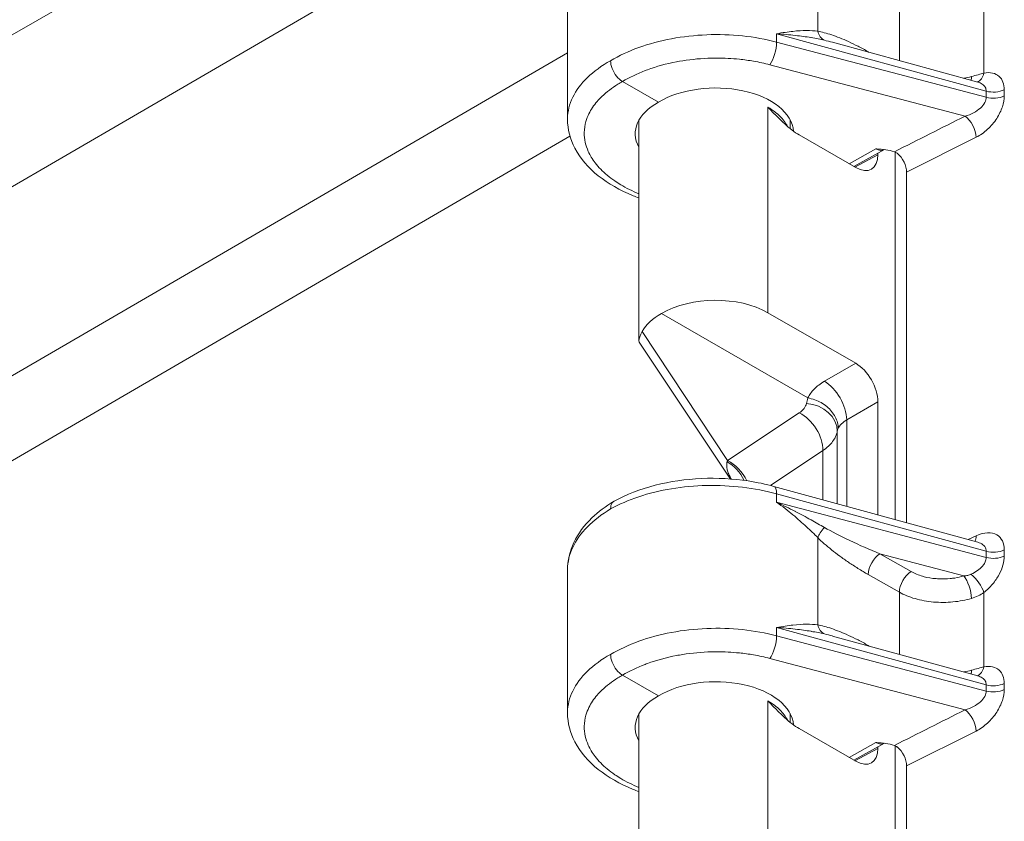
# Model space of a CAD drawing. Header units: inches. Extents: x 0.3 to 84.8, y 1.5 to 53.5.
# Tile 6 of 107: x 3 to 4.8, y 12.7 to 14.2. Entities that reach past the tile are written whole.
import ezdxf

# ---------------------------------------------------------------- set-up
doc = ezdxf.new("R2010")
doc.units = ezdxf.units.IN
doc.header["$LTSCALE"] = 2.5
doc.header["$MEASUREMENT"] = 0
doc.layers.add('Visible (ANSI)', color=7, linetype='Continuous', lineweight=18)
doc.layers.add('Visible Narrow (ANSI)', color=7, linetype='Continuous', lineweight=5)

msp = doc.modelspace()

# ---------------------------------------------------------------- linework, layer by layer
at = {"layer": 'Visible (ANSI)'}
for p, q in [((3.9905, 14.2957), (3.9905, 14.0275)), ((4.4886, 14.1721), (4.7615, 14.0973)), ((4.1246, 14.1623), (4.1246, 14.1623)), ((4.1614, 14.0597), (4.0939, 14.0985)), ((4.7724, 14.0555), (4.7724, 14.0555)), ((4.1246, 13.6124), (4.1246, 14.0257)), ((4.4087, 14.0101), (4.4087, 14.0266)), ((4.4256, 13.9981), (4.5319, 13.9369)), ((4.7724, 14.0026), (4.7724, 14.0026)), ((4.586, 13.9706), (4.5287, 13.9388)), ((4.6063, 13.9674), (4.6063, 13.9674)), ((4.5737, 13.9638), (4.5737, 13.9611)), ((4.6063, 13.2758), (4.6063, 13.966)), ((4.6276, 13.9281), (4.6276, 13.27)), ((4.4422, 13.5042), (4.167, 13.6627)), ((4.3671, 13.6642), (4.5319, 13.5693)), ((4.2968, 13.3521), (4.1262, 13.6069)), ((4.5737, 13.2848), (4.5737, 13.4969)), ((4.7615, 13.2333), (4.3783, 13.3383)), ((4.7724, 13.2502), (4.7724, 13.2503)), ((4.7615, 13.2333), (4.7615, 13.2333)), ((4.7724, 13.2275), (4.7724, 13.2275)), ((3.9905, 13.1809), (3.9905, 12.9127)), ((4.1246, 13.0475), (4.1246, 13.0475)), ((4.4886, 13.0572), (4.7615, 12.9825)), ((4.1614, 12.9448), (4.0939, 12.9837)), ((4.7724, 12.9407), (4.7724, 12.9407)), ((4.1246, 12.4976), (4.1246, 12.9109)), ((4.4087, 12.8952), (4.4087, 12.9118)), ((4.4256, 12.8833), (4.5319, 12.8221)), ((4.7724, 12.8878), (4.7724, 12.8878)), ((4.586, 12.8558), (4.5287, 12.8239)), ((4.5737, 12.8463), (4.5737, 12.849)), ((4.6063, 12.8526), (4.6063, 12.8526)), ((4.6063, 12.161), (4.6063, 12.8511)), ((4.6276, 12.8133), (4.6276, 12.1552))]:
    msp.add_line(p, q, dxfattribs=at)
for centre, major_axis, ratio, start_param, end_param in [((4.5797, 14.1143), (0.1478, -0.0623), 0.148889, 2.296425, 2.296428), ((4.2666, 13.9991), (-0.1489, -0.0023), 0.585862, 3.182555, 5.488785), ((4.2666, 13.9991), (-0.1489, 0.0022), 0.565686, 5.506182, 6.595407), ((4.5701, 13.9982), (0.0161, -0.0274), 0.596079, 6.268618, 6.268634), ((4.5319, 13.9852), (0.0295, -0.0512), 0.577917, 5.499872, 7.070364), ((4.605, 13.9411), (0.016, -0.0276), 0.578974, 0.78442, 2.134934), ((4.2666, 13.6044), (-0.142, -0.0022), 0.585862, 3.917989, 5.480785), ((4.2666, 13.6044), (-0.142, 0.0021), 0.565686, 5.498182, 5.99512), ((4.5319, 13.521), (0.0295, -0.0512), 0.578269, 0.787485, 2.357977), ((4.3699, 13.3076), (0.0084, 0.0307), 0.342066, 6.283168, 6.283194), ((4.5797, 12.9995), (0.1478, -0.0623), 0.148889, 2.296425, 2.296428), ((4.2666, 12.8842), (-0.1489, -0.0023), 0.585862, 3.182554, 5.488785), ((4.2666, 12.8842), (-0.1489, 0.0022), 0.565686, 5.506182, 6.595407), ((4.5319, 12.8704), (0.0295, -0.0512), 0.577917, 5.499872, 7.070364), ((4.5701, 12.8834), (0.0161, -0.0274), 0.596079, 6.268618, 6.268634), ((4.605, 12.8263), (0.016, -0.0276), 0.578974, 0.78442, 2.134934)]:
    msp.add_ellipse(centre, major_axis=major_axis, ratio=ratio, start_param=start_param, end_param=end_param, dxfattribs=at)
for points, knots in [([(4.0714, 14.1375), (4.0714, 14.133), (4.0724, 14.1278), (4.0744, 14.1228), (4.0763, 14.1177), (4.0792, 14.1127), (4.0826, 14.1085), (4.086, 14.1043), (4.0899, 14.1008), (4.0939, 14.0985)], [0, 0, 0, 0, 0.333333, 0.333333, 0.333333, 0.666667, 0.666667, 0.666667, 1, 1, 1, 1]), ([(4.4256, 13.9981), (4.4213, 14.0006), (4.4124, 14.0068), (4.3981, 14.019), (4.383, 14.0335), (4.3725, 14.0444), (4.3671, 14.0501)], [0, 0, 0, 0, 0.25, 0.5, 0.75, 0.9999869, 0.9999869, 0.9999869, 0.9999869]), ([(4.1246, 13.8799), (4.1209, 13.8812), (4.1173, 13.8826), (4.0891, 13.8942), (4.0667, 13.9069), (4.0296, 13.9365), (4.0144, 13.954), (3.9954, 13.9901), (3.9905, 14.0089), (3.9905, 14.0275)], [0.9646041, 0.9646041, 0.9646041, 0.9646041, 1.0002271, 1.0002271, 1.2481771, 1.2481771, 1.500179, 1.500179, 1.7249251, 1.7249251, 1.7249251, 1.7249251]), ([(4.5698, 13.9721), (4.5706, 13.972), (4.5706, 13.972), (4.5769, 13.9715), (4.5828, 13.9711), (4.5937, 13.9696), (4.5995, 13.9685), (4.6047, 13.9666)], [-0.117513, -0.117513, -0.117513, -0.117513, -0.1089651, -0.1089651, -0.0517535, -0.0517535, -0.0000579, -0.0000579, -0.0000579, -0.0000579]), ([(4.6047, 13.9666), (4.6056, 13.9663), (4.6065, 13.9659), (4.6082, 13.9649), (4.6091, 13.9643), (4.6099, 13.9637)], [-0.0187597, -0.0187597, -0.0187597, -0.0187597, -0.00992202, -0.00992202, -0.00000098, -0.00000098, -0.00000098, -0.00000098]), ([(4.1263, 13.6069), (4.1253, 13.6084), (4.1247, 13.6101), (4.1244, 13.6158), (4.1267, 13.6216), (4.1308, 13.6293)], [0.0880898, 0.0880898, 0.0880898, 0.0880898, 0.1445086, 0.1445086, 0.2629399, 0.2629399, 0.2629399, 0.2629399]), ([(4.4992, 13.4469), (4.4992, 13.4505), (4.4987, 13.4542), (4.4977, 13.4579), (4.4968, 13.4616), (4.4953, 13.4653), (4.4935, 13.4688), (4.4916, 13.4723), (4.4894, 13.4758), (4.4867, 13.479), (4.4841, 13.4822), (4.4811, 13.4852), (4.4778, 13.488), (4.4744, 13.4908), (4.4708, 13.4933), (4.467, 13.4955), (4.4632, 13.4976), (4.4592, 13.4995), (4.455, 13.501), (4.4507, 13.5025), (4.4463, 13.5036), (4.4422, 13.5042)], [0, 0, 0, 0, 0.1428571, 0.1428571, 0.1428571, 0.2857143, 0.2857143, 0.2857143, 0.4285714, 0.4285714, 0.4285714, 0.5714286, 0.5714286, 0.5714286, 0.7142857, 0.7142857, 0.7142857, 0.8571429, 0.8571429, 0.8571429, 1, 1, 1, 1]), ([(4.0781, 13.3105), (4.1008, 13.3231), (4.1272, 13.3333), (4.1827, 13.3474), (4.2125, 13.3517), (4.2715, 13.3543), (4.3016, 13.3527), (4.3466, 13.3459), (4.3628, 13.3425), (4.3783, 13.3383)], [0, 0, 0, 0, 0.2579992, 0.2579992, 0.50868, 0.50868, 0.7549978, 0.7549978, 0.8968483, 0.8968483, 0.8968483, 0.8968483]), ([(3.9905, 13.1809), (3.9905, 13.1987), (3.9947, 13.2166), (4.0104, 13.2497), (4.022, 13.2652), (4.0483, 13.2906), (4.0623, 13.3011), (4.0779, 13.3104)], [0, 0, 0, 0, 0.2109545, 0.2109545, 0.4229481, 0.4229481, 0.6004891, 0.6004891, 0.6004891, 0.6004891]), ([(4.0781, 13.3105), (4.0767, 13.3097), (4.0754, 13.3085), (4.0744, 13.3071), (4.0724, 13.3043), (4.0714, 13.3004), (4.0714, 13.2958)], [0.4934761, 0.4934761, 0.4934761, 0.4934761, 0.6666667, 0.6666667, 0.6666667, 0.9999691, 0.9999691, 0.9999691, 0.9999691]), ([(4.0714, 13.0227), (4.0714, 13.0181), (4.0724, 13.013), (4.0744, 13.0079), (4.0763, 13.0029), (4.0792, 12.9979), (4.0826, 12.9937), (4.086, 12.9894), (4.0899, 12.986), (4.0939, 12.9837)], [0, 0, 0, 0, 0.333333, 0.333333, 0.333333, 0.666667, 0.666667, 0.666667, 1, 1, 1, 1]), ([(4.4256, 12.8833), (4.4213, 12.8858), (4.4124, 12.8919), (4.3981, 12.9041), (4.383, 12.9187), (4.3725, 12.9296), (4.3671, 12.9353)], [0, 0, 0, 0, 0.25, 0.5, 0.75, 0.9999869, 0.9999869, 0.9999869, 0.9999869]), ([(4.1246, 12.765), (4.1209, 12.7664), (4.1173, 12.7678), (4.0891, 12.7794), (4.0667, 12.7921), (4.0296, 12.8217), (4.0144, 12.8392), (3.9954, 12.8753), (3.9905, 12.8941), (3.9905, 12.9127)], [0.9646041, 0.9646041, 0.9646041, 0.9646041, 1.0002271, 1.0002271, 1.2481771, 1.2481771, 1.500179, 1.500179, 1.7249251, 1.7249251, 1.7249251, 1.7249251]), ([(4.5698, 12.8572), (4.5706, 12.8572), (4.5706, 12.8572), (4.5769, 12.8567), (4.5828, 12.8563), (4.5937, 12.8548), (4.5995, 12.8537), (4.6047, 12.8518)], [-0.1174659, -0.1174659, -0.1174659, -0.1174659, -0.1089208, -0.1089208, -0.0518176, -0.0518176, -0.0000576, -0.0000576, -0.0000576, -0.0000576]), ([(4.6047, 12.8518), (4.6056, 12.8514), (4.6065, 12.851), (4.6083, 12.8501), (4.6091, 12.8495), (4.6099, 12.8488)], [-0.01875965, -0.01875965, -0.01875965, -0.01875965, -0.00974597, -0.00974597, -0.00000098, -0.00000098, -0.00000098, -0.00000098])]:
    msp.add_open_spline(points, degree=3, knots=knots, dxfattribs=at)
for points in [[(4.7615, 14.0973), (4.7615, 14.0973), (4.7616, 14.0973), (4.7616, 14.0973)], [(3.9905, 14.0275), (3.9905, 14.0275), (3.9905, 14.0275), (3.9905, 14.0275)], [(4.586, 13.9707), (4.586, 13.9706), (4.586, 13.9706), (4.586, 13.9706)], [(4.7615, 13.2333), (4.7616, 13.2333), (4.7616, 13.2333), (4.7616, 13.2333)], [(4.7615, 12.9825), (4.7615, 12.9825), (4.7616, 12.9825), (4.7616, 12.9825)], [(3.9905, 12.9127), (3.9905, 12.9127), (3.9905, 12.9127), (3.9905, 12.9127)], [(4.586, 12.8558), (4.586, 12.8558), (4.586, 12.8558), (4.586, 12.8558)]]:
    msp.add_open_spline(points, degree=3, dxfattribs=at)
at = {"layer": 'Visible Narrow (ANSI)'}
for p, q in [((2.147, 13.7261), (4.1246, 14.8631)), ((4.1914, 14.6243), (2.2293, 13.4844)), ((4.4605, 14.1929), (4.4605, 14.3568)), ((4.6139, 14.1377), (4.6139, 14.2544)), ((4.7729, 14.1143), (4.7729, 14.2539)), ((4.3833, 14.1882), (4.3833, 14.1725)), ((4.3833, 14.1882), (4.7772, 14.0803)), ((4.7772, 14.0688), (4.3833, 14.1725)), ((4.4974, 14.1822), (4.4974, 14.1822)), ((2.2293, 13.129), (3.9905, 14.1521)), ((4.5555, 14.1543), (4.5573, 14.1532)), ((4.7373, 14.0335), (4.3703, 14.1301)), ((4.7772, 14.0803), (4.7772, 14.0688)), ((4.8111, 14.0829), (4.8111, 14.0714)), ((4.3671, 14.0501), (4.3671, 14.0318)), ((4.3671, 14.0501), (4.3671, 14.0501)), ((4.3671, 14.0318), (4.3671, 13.6642)), ((4.7533, 14.0131), (4.7533, 14.0131)), ((3.9951, 13.9959), (2.2262, 12.9679)), ((4.7582, 13.9937), (4.6276, 13.9281)), ((4.5195, 13.9441), (4.5698, 13.9721)), ((4.5303, 13.9378), (4.5737, 13.9611)), ((4.2911, 13.3867), (4.1308, 13.6293)), ((4.4733, 13.5355), (4.5319, 13.5693)), ((4.5151, 13.4632), (4.5737, 13.4969)), ((4.2911, 13.3867), (4.4259, 13.4762)), ((4.5151, 13.3008), (4.5151, 13.4632)), ((4.4974, 13.4417), (4.4974, 13.3057)), ((4.3717, 13.34), (4.4704, 13.4056)), ((4.4704, 13.4056), (4.4704, 13.3131)), ((4.3833, 13.3242), (4.3833, 13.3085)), ((4.7772, 13.2163), (4.3833, 13.3242)), ((4.7772, 13.2048), (4.3833, 13.3085)), ((4.7429, 13.2384), (4.7582, 13.2455)), ((4.4605, 13.0781), (4.4605, 13.242)), ((4.4704, 13.2328), (4.4704, 13.2328)), ((4.4974, 13.2109), (4.4974, 13.2109)), ((4.7349, 13.1701), (4.5775, 13.2116)), ((4.6359, 13.1784), (4.5775, 13.2116)), ((4.7772, 13.2163), (4.7772, 13.2048)), ((4.8111, 13.2189), (4.8111, 13.2074)), ((4.6139, 13.1396), (4.5555, 13.1727)), ((4.7497, 13.1721), (4.7497, 13.1721)), ((4.6139, 13.0229), (4.6139, 13.1396)), ((4.7729, 12.9995), (4.7729, 13.139)), ((4.7047, 13.1206), (4.7047, 13.1206)), ((4.3833, 13.0734), (4.3833, 13.0576)), ((4.3833, 13.0734), (4.7772, 12.9655)), ((4.4974, 13.0674), (4.4974, 13.0674)), ((4.7772, 12.954), (4.3833, 13.0576)), ((4.5555, 13.0394), (4.5573, 13.0384)), ((4.7373, 12.9187), (4.3703, 13.0152)), ((4.8111, 12.9681), (4.8111, 12.9566)), ((4.7772, 12.9655), (4.7772, 12.954)), ((4.3671, 12.9353), (4.3671, 12.917)), ((4.3671, 12.9353), (4.3671, 12.9353)), ((4.3671, 12.917), (4.3671, 12.5494)), ((4.7533, 12.8983), (4.7533, 12.8983)), ((4.7582, 12.8788), (4.6276, 12.8133)), ((4.5195, 12.8292), (4.5698, 12.8572)), ((4.5737, 12.8463), (4.5303, 12.823))]:
    msp.add_line(p, q, dxfattribs=at)
for centre, major_axis, ratio, start_param, end_param in [((4.4828, 14.206), (-0.0055, -0.0313), 0.729467, 5.265161, 6.088958), ((4.3699, 14.1559), (0.0081, 0.0308), 0.348941, 3.816957, 5.371322), ((4.5797, 14.1143), (0.1478, -0.0623), 0.148889, 2.296428, 2.437842), ((4.5779, 14.1673), (0.0157, 0.0277), 0.573928, 2.350818, 2.37129), ((4.7353, 14.1242), (-0.0083, 0.0307), 0.373217, 3.753051, 4.051101), ((4.7524, 14.1284), (0.0059, -0.0313), 0.659935, 0.100633, 0.985581), ((4.7906, 14.0969), (0.0318, 0), 0.575862, 4.276057, 5.410521), ((4.7906, 14.0854), (0.0318, 0), 0.575835, 4.276269, 5.41084), ((4.7377, 14.0077), (0.0143, -0.0284), 0.515418, 0.819538, 2.388814), ((4.5701, 13.9982), (0.0161, -0.0274), 0.596079, 5.493095, 6.268618), ((4.474, 13.4877), (-0.0295, 0.0512), 0.557781, 3.929044, 5.499536), ((4.4386, 13.4453), (0.0581, -0.011), 0.82069, 0.152197, 1.712029), ((4.4251, 13.4275), (-0.0327, 0.0492), 0.636195, 3.890894, 5.460105), ((4.5562, 13.437), (-0.0592, 0.0017), 0.555317, 6.031111, 6.193329), ((4.2851, 13.3347), (-0.0293, 0.0513), 0.675563, 4.616314, 5.463445), ((4.2904, 13.338), (-0.0327, 0.0492), 0.636195, 4.516433, 5.460169), ((4.3699, 13.3076), (0.0084, 0.0307), 0.342066, 5.374816, 6.283162), ((4.4828, 13.255), (-0.022, -0.0229), 0.356725, 4.786602, 5.61041), ((4.5797, 13.2366), (0.1477, -0.0605), 0.150319, 3.969525, 4.759099), ((4.7377, 13.2595), (0.0134, -0.0289), 0.535461, 0.352402, 0.835222), ((4.5779, 13.1858), (-0.0157, -0.0277), 0.57407, 3.938944, 5.492288), ((4.7906, 13.2329), (0.0318, 0), 0.575862, 4.276057, 5.410521), ((4.7906, 13.2214), (0.0318, 0), 0.575835, 4.276269, 5.41084), ((4.6363, 13.1526), (-0.0157, -0.0277), 0.574069, 3.938944, 5.492288), ((4.7524, 13.1531), (0.0195, -0.0251), 0.353117, 0.733408, 2.18687), ((4.7353, 13.1443), (0.0092, -0.0305), 0.354139, 0.899352, 2.464574), ((4.4828, 13.0912), (-0.0055, -0.0313), 0.729467, 5.265161, 6.088958), ((4.5797, 12.9995), (0.1478, -0.0623), 0.148889, 2.296428, 2.437842), ((4.3699, 13.041), (0.0081, 0.0308), 0.348941, 3.816957, 5.371322), ((4.5779, 13.0525), (0.0157, 0.0277), 0.573928, 2.350818, 2.37129), ((4.7353, 13.0094), (-0.0083, 0.0307), 0.373217, 3.753051, 4.051101), ((4.7524, 13.0135), (0.0059, -0.0313), 0.659935, 0.100633, 0.985581), ((4.7906, 12.9821), (0.0318, 0), 0.575862, 4.276057, 5.410521), ((4.7906, 12.9706), (0.0318, 0), 0.575835, 4.276269, 5.41084), ((4.7377, 12.8929), (0.0143, -0.0284), 0.515418, 0.819538, 2.388814), ((4.5701, 12.8834), (0.0161, -0.0274), 0.596079, 5.493095, 6.268618)]:
    msp.add_ellipse(centre, major_axis=major_axis, ratio=ratio, start_param=start_param, end_param=end_param, dxfattribs=at)
for points, knots in [([(4.3833, 14.1882), (4.3945, 14.1902), (4.4047, 14.1917), (4.414, 14.1927), (4.4233, 14.1937), (4.4317, 14.1942), (4.4394, 14.1942), (4.4471, 14.1942), (4.4541, 14.1938), (4.4605, 14.1929)], [0, 0, 0, 0, 0.333333, 0.333333, 0.333333, 0.666667, 0.666667, 0.666667, 1, 1, 1, 1]), ([(4.4605, 14.1929), (4.4644, 14.1923), (4.4727, 14.1904), (4.4866, 14.1862), (4.5017, 14.1807), (4.5182, 14.1736), (4.536, 14.165), (4.5489, 14.1581), (4.5555, 14.1543)], [0.0000394, 0.0000394, 0.0000394, 0.0000394, 0.1666667, 0.3333333, 0.5, 0.6666667, 0.8333333, 1, 1, 1, 1]), ([(4.3833, 14.1725), (4.3629, 14.1779), (4.3198, 14.1857), (4.252, 14.1878), (4.1851, 14.1803), (4.123, 14.1636), (4.0873, 14.147), (4.0714, 14.1375)], [0, 0, 0, 0, 0.2, 0.4, 0.6, 0.8, 1, 1, 1, 1]), ([(4.3833, 14.1882), (4.3958, 14.1874), (4.4073, 14.1863), (4.418, 14.1851), (4.4181, 14.1851), (4.4183, 14.1851), (4.4184, 14.185), (4.4289, 14.1838), (4.4386, 14.1825), (4.4476, 14.181), (4.4479, 14.181), (4.4481, 14.1809), (4.4484, 14.1809), (4.4572, 14.1794), (4.4655, 14.1777), (4.473, 14.176)], [0, 0, 0, 0, 0.3333333, 0.3333333, 0.3333333, 0.3381711, 0.3381711, 0.3381711, 0.6666667, 0.6666667, 0.6666667, 0.6763403, 0.6763403, 0.6763403, 0.9999933, 0.9999933, 0.9999933, 0.9999933]), ([(3.9905, 14.0275), (3.9905, 14.028), (3.9906, 14.042), (3.9973, 14.0693), (4.0252, 14.1068), (4.0545, 14.1281), (4.0714, 14.1375)], [0.7471822, 0.7471822, 0.7471822, 0.7471822, 0.75, 0.8333333, 0.9166667, 1, 1, 1, 1]), ([(4.3703, 14.1301), (4.3604, 14.1327), (4.3503, 14.1349), (4.3401, 14.1366), (4.3313, 14.1382), (4.3224, 14.1394), (4.3134, 14.1403), (4.2993, 14.1418), (4.2849, 14.1425), (4.2705, 14.1425), (4.2649, 14.1425), (4.2594, 14.1423), (4.2539, 14.1421), (4.2358, 14.1414), (4.2179, 14.1394), (4.2006, 14.1364), (4.1988, 14.1361), (4.197, 14.1357), (4.1952, 14.1354), (4.1761, 14.1318), (4.1578, 14.1267), (4.1408, 14.1206), (4.1392, 14.12), (4.1377, 14.1195), (4.1362, 14.1189), (4.121, 14.1131), (4.1069, 14.1063), (4.0939, 14.0985)], [0, 0, 0, 0, 0.107321, 0.107321, 0.107321, 0.2, 0.2, 0.2, 0.344617, 0.344617, 0.344617, 0.4, 0.4, 0.4, 0.581249, 0.581249, 0.581249, 0.6, 0.6, 0.6, 0.8, 0.8, 0.8, 0.818201, 0.818201, 0.818201, 1, 1, 1, 1]), ([(4.7729, 14.1143), (4.779, 14.1155), (4.7896, 14.1153), (4.8021, 14.109), (4.8094, 14.0979), (4.8111, 14.0883), (4.8111, 14.0829)], [0.0000089, 0.0000089, 0.0000089, 0.0000089, 0.25, 0.5, 0.75, 1, 1, 1, 1]), ([(4.1246, 13.8877), (4.1123, 13.8927), (4.1009, 13.8984), (4.0904, 13.9046), (4.0866, 13.9069), (4.0828, 13.9093), (4.0792, 13.9118), (4.0692, 13.9186), (4.0604, 13.926), (4.0528, 13.9337), (4.049, 13.9376), (4.0455, 13.9416), (4.0424, 13.9457), (4.0371, 13.9527), (4.0328, 13.9598), (4.0295, 13.9671), (4.027, 13.9727), (4.0251, 13.9784), (4.0238, 13.9841), (4.0225, 13.9902), (4.0218, 13.9965), (4.0219, 14.0027), (4.0221, 14.0097), (4.0231, 14.0167), (4.0251, 14.0236), (4.0265, 14.0284), (4.0284, 14.0332), (4.0307, 14.038), (4.0346, 14.0459), (4.0398, 14.0537), (4.0462, 14.0611), (4.049, 14.0644), (4.052, 14.0675), (4.0552, 14.0706), (4.0637, 14.0788), (4.0737, 14.0864), (4.0853, 14.0935), (4.088, 14.0952), (4.0909, 14.0969), (4.0939, 14.0985)], [0.4405439, 0.4405439, 0.4405439, 0.4405439, 0.5, 0.5, 0.5, 0.5219754, 0.5219754, 0.5219754, 0.5833333, 0.5833333, 0.5833333, 0.6143423, 0.6143423, 0.6143423, 0.6666667, 0.6666667, 0.6666667, 0.7066908, 0.7066908, 0.7066908, 0.75, 0.75, 0.75, 0.7990465, 0.7990465, 0.7990465, 0.8333333, 0.8333333, 0.8333333, 0.8912548, 0.8912548, 0.8912548, 0.9166667, 0.9166667, 0.9166667, 0.9838408, 0.9838408, 0.9838408, 1, 1, 1, 1]), ([(4.7495, 14.1078), (4.754, 14.109), (4.7624, 14.1114), (4.7696, 14.1134), (4.7729, 14.1143)], [0.0000065, 0.0000065, 0.0000065, 0.0000065, 0.5, 1, 1, 1, 1]), ([(4.7615, 14.0973), (4.7647, 14.0965), (4.7674, 14.0952), (4.7697, 14.0937), (4.7722, 14.092), (4.774, 14.09), (4.7753, 14.0878), (4.7765, 14.0855), (4.7772, 14.083), (4.7772, 14.0803)], [0.2742438, 0.2742438, 0.2742438, 0.2742438, 0.5, 0.5, 0.5, 0.75, 0.75, 0.75, 1, 1, 1, 1]), ([(4.7772, 14.0688), (4.7772, 14.0657), (4.7762, 14.0623), (4.7744, 14.0588), (4.7726, 14.0554), (4.7699, 14.052), (4.7663, 14.0487), (4.7628, 14.0454), (4.7583, 14.0422), (4.7534, 14.0396), (4.7485, 14.037), (4.7431, 14.0349), (4.7373, 14.0335)], [0, 0, 0, 0, 0.25, 0.25, 0.25, 0.5, 0.5, 0.5, 0.75, 0.75, 0.75, 1, 1, 1, 1]), ([(4.3671, 14.0501), (4.3758, 14.045), (4.3908, 14.0339), (4.4003, 14.021), (4.4035, 14.0144)], [0.000019, 0.000019, 0.000019, 0.000019, 0.1666667, 0.3279511, 0.3279511, 0.3279511, 0.3279511]), ([(4.4422, 13.5042), (4.4451, 13.5101), (4.4488, 13.5158), (4.4539, 13.521), (4.4591, 13.5263), (4.4656, 13.5311), (4.4733, 13.5355)], [0, 0, 0, 0, 0.5, 0.5, 0.5, 1, 1, 1, 1]), ([(4.4394, 13.494), (4.4397, 13.4957), (4.4402, 13.4973), (4.4407, 13.4991), (4.4411, 13.5008), (4.4414, 13.5026), (4.4422, 13.5042)], [0, 0, 0, 0, 0.5, 0.5, 0.5, 1, 1, 1, 1]), ([(4.4259, 13.4762), (4.4275, 13.4773), (4.429, 13.4784), (4.4303, 13.4795), (4.4321, 13.4811), (4.4337, 13.4828), (4.435, 13.4845), (4.4362, 13.4861), (4.4371, 13.4877), (4.4379, 13.4893), (4.4385, 13.4908), (4.4391, 13.4924), (4.4394, 13.494)], [0, 0, 0, 0, 0.210946, 0.210946, 0.210946, 0.5, 0.5, 0.5, 0.761254, 0.761254, 0.761254, 1, 1, 1, 1]), ([(4.4704, 13.4056), (4.4779, 13.4107), (4.4902, 13.4221), (4.4961, 13.4351), (4.4974, 13.4417)], [0.0000001, 0.0000001, 0.0000001, 0.0000001, 0.5, 0.9999998, 0.9999998, 0.9999998, 0.9999998]), ([(4.2981, 13.352), (4.298, 13.3522), (4.2979, 13.3523), (4.2978, 13.3525), (4.2975, 13.353), (4.2972, 13.3535), (4.297, 13.354), (4.2962, 13.3555), (4.2954, 13.3569), (4.2948, 13.3582), (4.2947, 13.3585), (4.2945, 13.3588), (4.2944, 13.3591), (4.2937, 13.3605), (4.2931, 13.3618), (4.2926, 13.3631), (4.2926, 13.3632), (4.2926, 13.3633), (4.2925, 13.3635), (4.292, 13.3648), (4.2915, 13.3661), (4.2912, 13.3673), (4.2908, 13.3686), (4.2905, 13.3697), (4.2902, 13.3708), (4.2902, 13.3709), (4.2902, 13.3711), (4.2902, 13.3712), (4.29, 13.3722), (4.2898, 13.3731), (4.2897, 13.374), (4.2897, 13.3742), (4.2897, 13.3744), (4.2896, 13.3746), (4.2896, 13.3754), (4.2895, 13.3762), (4.2895, 13.3769), (4.2895, 13.3772), (4.2895, 13.3775), (4.2895, 13.3777), (4.2895, 13.3784), (4.2895, 13.379), (4.2896, 13.3796), (4.2896, 13.3799), (4.2896, 13.3802), (4.2897, 13.3805), (4.2897, 13.381), (4.2898, 13.3815), (4.2899, 13.382), (4.29, 13.3823), (4.29, 13.3827), (4.2901, 13.383), (4.2902, 13.3834), (4.2903, 13.3838), (4.2904, 13.3842)], [0.1501574, 0.1501574, 0.1501574, 0.1501574, 0.15742, 0.15742, 0.15742, 0.1818182, 0.1818182, 0.1818182, 0.2566867, 0.2566867, 0.2566867, 0.2727273, 0.2727273, 0.2727273, 0.3559968, 0.3559968, 0.3559968, 0.3636364, 0.3636364, 0.3636364, 0.4545455, 0.4545455, 0.4545455, 0.5454545, 0.5454545, 0.5454545, 0.5545371, 0.5545371, 0.5545371, 0.6363636, 0.6363636, 0.6363636, 0.6538717, 0.6538717, 0.6538717, 0.7272727, 0.7272727, 0.7272727, 0.7531704, 0.7531704, 0.7531704, 0.8181818, 0.8181818, 0.8181818, 0.8525031, 0.8525031, 0.8525031, 0.9090909, 0.9090909, 0.9090909, 0.9516236, 0.9516236, 0.9516236, 1, 1, 1, 1]), ([(4.2904, 13.3842), (4.2905, 13.3846), (4.2908, 13.3854), (4.291, 13.3863), (4.2911, 13.3867)], [0.0001254, 0.0001254, 0.0001254, 0.0001254, 0.5, 1, 1, 1, 1]), ([(4.3833, 13.3242), (4.3629, 13.3298), (4.3198, 13.3381), (4.252, 13.3414), (4.1851, 13.3353), (4.123, 13.3202), (4.0873, 13.3047), (4.0714, 13.2958)], [0, 0, 0, 0, 0.2, 0.4, 0.6, 0.8, 1, 1, 1, 1]), ([(4.4605, 13.242), (4.4541, 13.2485), (4.447, 13.2554), (4.4392, 13.2625), (4.4315, 13.2697), (4.4231, 13.2772), (4.4138, 13.2849), (4.4045, 13.2926), (4.3944, 13.3005), (4.3833, 13.3085)], [0, 0, 0, 0, 0.333333, 0.333333, 0.333333, 0.666667, 0.666667, 0.666667, 1, 1, 1, 1]), ([(4.473, 13.2612), (4.4653, 13.2656), (4.457, 13.2704), (4.4481, 13.2753), (4.4479, 13.2754), (4.4476, 13.2756), (4.4474, 13.2757), (4.4383, 13.2807), (4.4287, 13.2859), (4.4182, 13.2913), (4.418, 13.2914), (4.4179, 13.2915), (4.4178, 13.2915), (4.4071, 13.297), (4.3956, 13.3027), (4.3833, 13.3085)], [0, 0, 0, 0, 0.325306, 0.325306, 0.325306, 0.333333, 0.333333, 0.333333, 0.662653, 0.662653, 0.662653, 0.666667, 0.666667, 0.666667, 1, 1, 1, 1]), ([(4.0714, 13.2958), (4.0545, 13.2858), (4.0252, 13.2633), (3.9973, 13.2241), (3.9906, 13.1958), (3.9905, 13.1814), (3.9905, 13.1809)], [0, 0, 0, 0, 0.0833333, 0.1666667, 0.25, 0.2528, 0.2528, 0.2528, 0.2528]), ([(4.5555, 13.1727), (4.5488, 13.1765), (4.536, 13.1842), (4.5181, 13.1958), (4.5017, 13.2075), (4.4865, 13.2191), (4.4727, 13.2306), (4.4644, 13.2382), (4.4605, 13.242)], [0, 0, 0, 0, 0.1666667, 0.3333333, 0.5, 0.6666667, 0.8333333, 0.9999581, 0.9999581, 0.9999581, 0.9999581]), ([(4.7615, 13.2333), (4.7633, 13.2328), (4.7649, 13.2322), (4.7664, 13.2316), (4.7699, 13.2299), (4.7726, 13.2277), (4.7744, 13.2251), (4.7763, 13.2224), (4.7772, 13.2195), (4.7772, 13.2163)], [0.3969196, 0.3969196, 0.3969196, 0.3969196, 0.5, 0.5, 0.5, 0.75, 0.75, 0.75, 1, 1, 1, 1]), ([(4.7772, 13.2048), (4.7772, 13.2035), (4.777, 13.202), (4.7767, 13.2006), (4.7763, 13.1993), (4.7759, 13.1979), (4.7753, 13.1966), (4.7743, 13.1944), (4.7731, 13.1923), (4.7714, 13.1902), (4.7709, 13.1895), (4.7703, 13.1888), (4.7697, 13.1881), (4.7672, 13.1853), (4.7642, 13.1826), (4.7607, 13.1801), (4.7571, 13.1775), (4.7529, 13.1752), (4.7484, 13.1732)], [0, 0, 0, 0, 0.130235, 0.130235, 0.130235, 0.25, 0.25, 0.25, 0.43676, 0.43676, 0.43676, 0.5, 0.5, 0.5, 0.745083, 0.745083, 0.745083, 1, 1, 1, 1]), ([(4.8111, 13.2074), (4.8111, 13.202), (4.8094, 13.1908), (4.8021, 13.1726), (4.7896, 13.1542), (4.779, 13.1438), (4.7729, 13.139)], [0, 0, 0, 0, 0.25, 0.5, 0.75, 0.9999658, 0.9999658, 0.9999658, 0.9999658]), ([(4.7349, 13.1701), (4.7294, 13.1685), (4.7237, 13.1672), (4.7179, 13.1662), (4.7151, 13.1658), (4.7124, 13.1654), (4.7095, 13.1652), (4.7027, 13.1645), (4.6957, 13.1643), (4.6887, 13.1646), (4.6868, 13.1647), (4.6848, 13.1648), (4.6829, 13.165), (4.6751, 13.1656), (4.6675, 13.1669), (4.6604, 13.1687), (4.6595, 13.169), (4.6585, 13.1692), (4.6575, 13.1695), (4.6498, 13.1717), (4.6427, 13.1746), (4.6363, 13.1782), (4.6362, 13.1783), (4.636, 13.1783), (4.6359, 13.1784)], [0, 0, 0, 0, 0.169515, 0.169515, 0.169515, 0.25, 0.25, 0.25, 0.445394, 0.445394, 0.445394, 0.5, 0.5, 0.5, 0.719663, 0.719663, 0.719663, 0.75, 0.75, 0.75, 0.994472, 0.994472, 0.994472, 1, 1, 1, 1]), ([(4.7484, 13.1732), (4.7466, 13.1724), (4.7446, 13.1718), (4.7423, 13.1712), (4.7401, 13.1707), (4.7376, 13.1704), (4.7349, 13.1701)], [0, 0, 0, 0, 0.5, 0.5, 0.5, 0.9999994, 0.9999994, 0.9999994, 0.9999994]), ([(4.7495, 13.1279), (4.7385, 13.1247), (4.715, 13.1202), (4.6779, 13.12), (4.6427, 13.1264), (4.6226, 13.1347), (4.6139, 13.1396)], [0.0000001, 0.0000001, 0.0000001, 0.0000001, 0.25, 0.5, 0.75, 1, 1, 1, 1]), ([(4.3833, 13.0734), (4.3945, 13.0754), (4.4047, 13.0769), (4.414, 13.0779), (4.4233, 13.0789), (4.4317, 13.0793), (4.4394, 13.0793), (4.4471, 13.0794), (4.4541, 13.0789), (4.4605, 13.0781)], [0, 0, 0, 0, 0.333333, 0.333333, 0.333333, 0.666667, 0.666667, 0.666667, 1, 1, 1, 1]), ([(4.3833, 13.0576), (4.3629, 13.063), (4.3198, 13.0708), (4.252, 13.073), (4.1851, 13.0655), (4.123, 13.0488), (4.0873, 13.0321), (4.0714, 13.0227)], [0, 0, 0, 0, 0.2, 0.4, 0.6, 0.8, 1, 1, 1, 1]), ([(4.3833, 13.0734), (4.3958, 13.0725), (4.4073, 13.0715), (4.418, 13.0703), (4.4181, 13.0702), (4.4183, 13.0702), (4.4184, 13.0702), (4.4289, 13.069), (4.4386, 13.0677), (4.4476, 13.0662), (4.4479, 13.0661), (4.4481, 13.0661), (4.4484, 13.066), (4.4572, 13.0645), (4.4655, 13.0629), (4.473, 13.0612)], [0, 0, 0, 0, 0.3333333, 0.3333333, 0.3333333, 0.3381711, 0.3381711, 0.3381711, 0.6666667, 0.6666667, 0.6666667, 0.6763403, 0.6763403, 0.6763403, 0.9999933, 0.9999933, 0.9999933, 0.9999933]), ([(4.4605, 13.0781), (4.4644, 13.0774), (4.4727, 13.0756), (4.4866, 13.0714), (4.5017, 13.0658), (4.5182, 13.0588), (4.536, 13.0502), (4.5489, 13.0432), (4.5555, 13.0394)], [0.0000394, 0.0000394, 0.0000394, 0.0000394, 0.1666667, 0.3333333, 0.5, 0.6666667, 0.8333333, 1, 1, 1, 1]), ([(4.3703, 13.0152), (4.3604, 13.0179), (4.3503, 13.02), (4.3401, 13.0218), (4.3313, 13.0233), (4.3224, 13.0246), (4.3134, 13.0255), (4.2993, 13.0269), (4.2849, 13.0277), (4.2705, 13.0276), (4.2649, 13.0276), (4.2594, 13.0275), (4.2539, 13.0273), (4.2358, 13.0265), (4.2179, 13.0246), (4.2006, 13.0215), (4.1988, 13.0212), (4.197, 13.0209), (4.1952, 13.0206), (4.1761, 13.0169), (4.1578, 13.0119), (4.1408, 13.0057), (4.1392, 13.0052), (4.1377, 13.0046), (4.1362, 13.004), (4.121, 12.9982), (4.1069, 12.9915), (4.0939, 12.9837)], [0, 0, 0, 0, 0.107321, 0.107321, 0.107321, 0.2, 0.2, 0.2, 0.344617, 0.344617, 0.344617, 0.4, 0.4, 0.4, 0.581249, 0.581249, 0.581249, 0.6, 0.6, 0.6, 0.8, 0.8, 0.8, 0.818201, 0.818201, 0.818201, 1, 1, 1, 1]), ([(3.9905, 12.9127), (3.9905, 12.9132), (3.9906, 12.9271), (3.9973, 12.9545), (4.0252, 12.992), (4.0545, 13.0133), (4.0714, 13.0227)], [0.7471822, 0.7471822, 0.7471822, 0.7471822, 0.75, 0.8333333, 0.9166667, 1, 1, 1, 1]), ([(4.7495, 12.9929), (4.754, 12.9942), (4.7624, 12.9966), (4.7696, 12.9986), (4.7729, 12.9995)], [0.0000065, 0.0000065, 0.0000065, 0.0000065, 0.5, 1, 1, 1, 1]), ([(4.7729, 12.9995), (4.779, 13.0006), (4.7896, 13.0005), (4.8021, 12.9941), (4.8094, 12.983), (4.8111, 12.9735), (4.8111, 12.9681)], [0.0000089, 0.0000089, 0.0000089, 0.0000089, 0.25, 0.5, 0.75, 1, 1, 1, 1]), ([(4.1246, 12.7728), (4.1123, 12.7779), (4.1009, 12.7836), (4.0904, 12.7898), (4.0866, 12.7921), (4.0828, 12.7945), (4.0792, 12.7969), (4.0692, 12.8038), (4.0604, 12.8111), (4.0528, 12.8189), (4.049, 12.8228), (4.0455, 12.8268), (4.0424, 12.8309), (4.0371, 12.8378), (4.0328, 12.845), (4.0295, 12.8523), (4.027, 12.8579), (4.0251, 12.8635), (4.0238, 12.8692), (4.0225, 12.8754), (4.0218, 12.8816), (4.0219, 12.8878), (4.0221, 12.8948), (4.0231, 12.9019), (4.0251, 12.9088), (4.0265, 12.9136), (4.0284, 12.9184), (4.0307, 12.9231), (4.0346, 12.9311), (4.0398, 12.9389), (4.0462, 12.9463), (4.049, 12.9495), (4.052, 12.9527), (4.0552, 12.9558), (4.0637, 12.964), (4.0737, 12.9716), (4.0853, 12.9787), (4.088, 12.9804), (4.0909, 12.9821), (4.0939, 12.9837)], [0.4405439, 0.4405439, 0.4405439, 0.4405439, 0.5, 0.5, 0.5, 0.5219754, 0.5219754, 0.5219754, 0.5833333, 0.5833333, 0.5833333, 0.6143423, 0.6143423, 0.6143423, 0.6666667, 0.6666667, 0.6666667, 0.7066908, 0.7066908, 0.7066908, 0.75, 0.75, 0.75, 0.7990465, 0.7990465, 0.7990465, 0.8333333, 0.8333333, 0.8333333, 0.8912548, 0.8912548, 0.8912548, 0.9166667, 0.9166667, 0.9166667, 0.9838408, 0.9838408, 0.9838408, 1, 1, 1, 1]), ([(4.7615, 12.9825), (4.7647, 12.9816), (4.7674, 12.9804), (4.7697, 12.9789), (4.7722, 12.9772), (4.774, 12.9752), (4.7753, 12.9729), (4.7765, 12.9707), (4.7772, 12.9681), (4.7772, 12.9655)], [0.2742438, 0.2742438, 0.2742438, 0.2742438, 0.5, 0.5, 0.5, 0.75, 0.75, 0.75, 1, 1, 1, 1]), ([(4.7772, 12.954), (4.7772, 12.9509), (4.7762, 12.9474), (4.7744, 12.944), (4.7726, 12.9406), (4.7699, 12.9371), (4.7663, 12.9338), (4.7628, 12.9305), (4.7583, 12.9274), (4.7534, 12.9248), (4.7485, 12.9222), (4.7431, 12.9201), (4.7373, 12.9187)], [0, 0, 0, 0, 0.25, 0.25, 0.25, 0.5, 0.5, 0.5, 0.75, 0.75, 0.75, 1, 1, 1, 1]), ([(4.3671, 12.9353), (4.3758, 12.9302), (4.3908, 12.919), (4.4003, 12.9061), (4.4035, 12.8996)], [0.000019, 0.000019, 0.000019, 0.000019, 0.1666667, 0.3279508, 0.3279508, 0.3279508, 0.3279508])]:
    msp.add_open_spline(points, degree=3, knots=knots, dxfattribs=at)
for points in [[(4.7353, 14.1045), (4.7401, 14.1054), (4.7449, 14.1065), (4.7495, 14.1078)], [(4.8111, 14.0714), (4.8111, 14.0648), (4.8086, 14.0513), (4.798, 14.0289), (4.7801, 14.0077), (4.766, 13.9976), (4.7582, 13.9937)], [(4.7373, 14.0335), (4.6931, 14.0113), (4.649, 13.9888), (4.6047, 13.9666)], [(4.4992, 13.4469), (4.5006, 13.4499), (4.5047, 13.4558), (4.5113, 13.4609), (4.5151, 13.4632)], [(4.7582, 13.2455), (4.766, 13.2491), (4.7801, 13.2526), (4.798, 13.2487), (4.8087, 13.2366), (4.8111, 13.2255), (4.8111, 13.2189)], [(4.7729, 13.139), (4.7696, 13.1367), (4.7624, 13.1325), (4.754, 13.1293), (4.7495, 13.1279)], [(4.7353, 12.9897), (4.7401, 12.9906), (4.7449, 12.9917), (4.7495, 12.9929)], [(4.8111, 12.9566), (4.8111, 12.95), (4.8086, 12.9364), (4.798, 12.9141), (4.7801, 12.8929), (4.766, 12.8828), (4.7582, 12.8788)], [(4.7373, 12.9187), (4.6931, 12.8964), (4.649, 12.874), (4.6047, 12.8518)]]:
    msp.add_open_spline(points, degree=3, dxfattribs=at)

doc.saveas('drawing.dxf')
